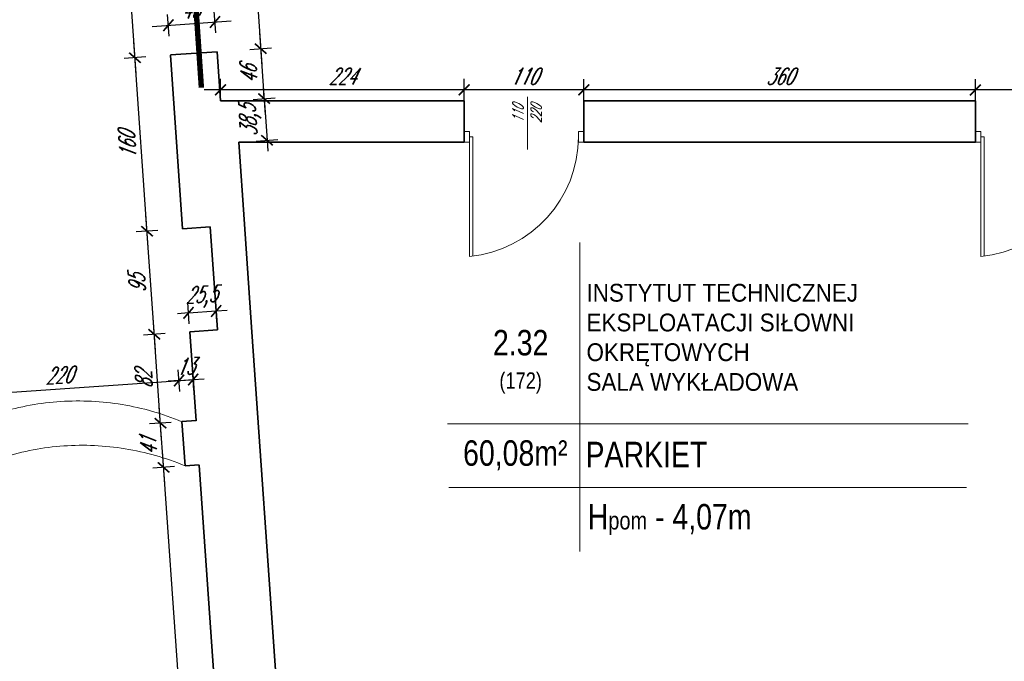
# Model space of a CAD drawing. Header units: millimetres. Extents: x 402 to 79005, y -7782 to 89952.
# Tile 104 of 256: x 22721 to 23627, y 24056 to 24646. Entities that reach past the tile are written whole.
import ezdxf

# ---------------------------------------------------------------- set-up
doc = ezdxf.new("R2010")
doc.units = ezdxf.units.MM
doc.header["$LTSCALE"] = 10
doc.linetypes.add('ACAD_ISO12W100', pattern=[21, 12, -3, 0, -3, 0, -3])
doc.linetypes.add('DASHED', pattern=[19.05, 12.7, -6.35])
doc.layers.get('0').update_dxf_attribs({"lineweight": 0})
doc.layers.get('Defpoints').update_dxf_attribs({"color": 253})
for name, color, linetype, lineweight in [('01 parter - ściany', 253, 'Continuous', 35), ('03_drzwi', 253, 'Continuous', 15), ('04-2_nad', 253, 'DASHED', 5), ('05-01_wymiary', 253, 'Continuous', 5), ('05-03_opis', 253, 'Continuous', 5)]:
    doc.layers.add(name, color=color, linetype=linetype, lineweight=lineweight)
doc.styles.add('ariel', font='ARIAL.TTF', dxfattribs={"width": 0.8})
doc.styles.add('ariel_wym', font='simplex.shx', dxfattribs={"width": 0.65, "oblique": 25})
doc.dimstyles.new('ariel 50 wnętrze', dxfattribs={"dimtxt": 15, "dimasz": 10, "dimexe": 10, "dimexo": 0, "dimgap": 5, "dimtad": 1, "dimdec": 1, "dimrnd": 0.5, "dimtxsty": 'ariel_wym', "dimblk": 'ARCHTICK', "dimcen": 2.5, "dimdle": 15, "dimazin": 0, "dimtfac": 1, "dimtdec": 1, "dimtix": 1, "dimtmove": 0, "dimatfit": 3, "dimldrblk": 'DOT', "dimfxl": 0, "dimarcsym": 0})

# ---------------------------------------------------------------- blocks, each defined once
blk = doc.blocks.new('_ArchTick')
at = {"color": 0, "linetype": 'ByBlock', "const_width": 0.15}
blk.add_lwpolyline([(-0.5, -0.5), (0.5, 0.5)], dxfattribs=at)
blk = doc.blocks.new('*D2386')
at = {"layer": '05-01_wymiary', "color": 0, "lineweight": -2}
for p, q in [((23600.07, 24571.87), (23600.07, 24591.87)), ((23710.07, 24571.87), (23710.07, 24591.87)), ((23725.07, 24581.87), (23585.07, 24581.87))]:
    blk.add_line(p, q, dxfattribs=at)
at = {"layer": 'Defpoints', "color": 0}
for p in [(23600.07, 24581.87), (23600.07, 24571.69), (23710.07, 24571.69)]:
    blk.add_point(p, dxfattribs=at)
at = {"layer": '05-01_wymiary', "color": 0, "lineweight": -2, "xscale": 10, "yscale": 10, "zscale": 10, "rotation": 180}
blk.add_blockref('_ArchTick', (23600.07, 24581.87), dxfattribs=at)
at = {"layer": '05-01_wymiary', "color": 0, "lineweight": -2, "xscale": 10, "yscale": 10, "zscale": 10}
blk.add_blockref('_ArchTick', (23710.07, 24581.87), dxfattribs=at)
at = {"layer": '05-01_wymiary', "color": 0, "insert": (23655.07, 24594.37), "char_height": 15, "attachment_point": 5, "style": 'ariel_wym'}
blk.add_mtext('110', dxfattribs=at)
blk = doc.blocks.new('_Dot')
at = {"color": 0, "linetype": 'ByBlock', "lineweight": -2}
blk.add_line((-0.5, 0), (-1, 0), dxfattribs=at)
at = {"color": 0, "linetype": 'ByBlock', "const_width": 0.5}
blk.add_lwpolyline([(-0.25, 0, 1), (0.25, 0, 1)], format="xyb", close=True, dxfattribs=at)
blk = doc.blocks.new('*D2387')
at = {"layer": '05-01_wymiary', "color": 0, "lineweight": -2}
for p, q in [((23240.07, 24571.87), (23240.07, 24591.87)), ((23600.07, 24571.87), (23600.07, 24591.87)), ((23615.07, 24581.87), (23225.07, 24581.87))]:
    blk.add_line(p, q, dxfattribs=at)
at = {"layer": 'Defpoints', "color": 0}
for p in [(23240.07, 24581.87), (23240.07, 24571.69), (23600.07, 24571.69)]:
    blk.add_point(p, dxfattribs=at)
at = {"layer": '05-01_wymiary', "color": 0, "lineweight": -2, "xscale": 10, "yscale": 10, "zscale": 10, "rotation": 180}
blk.add_blockref('_ArchTick', (23240.07, 24581.87), dxfattribs=at)
at = {"layer": '05-01_wymiary', "color": 0, "lineweight": -2, "xscale": 10, "yscale": 10, "zscale": 10}
blk.add_blockref('_ArchTick', (23600.07, 24581.87), dxfattribs=at)
at = {"layer": '05-01_wymiary', "color": 0, "insert": (23420.07, 24594.37), "char_height": 15, "attachment_point": 5, "style": 'ariel_wym'}
blk.add_mtext('360', dxfattribs=at)
blk = doc.blocks.new('*D2388')
at = {"layer": '05-01_wymiary', "color": 0, "lineweight": -2}
for p, q in [((23130.07, 24571.87), (23130.07, 24591.87)), ((23240.07, 24571.87), (23240.07, 24591.87)), ((23255.07, 24581.87), (23115.07, 24581.87))]:
    blk.add_line(p, q, dxfattribs=at)
at = {"layer": 'Defpoints', "color": 0}
for p in [(23130.07, 24581.87), (23130.07, 24571.69), (23240.07, 24571.69)]:
    blk.add_point(p, dxfattribs=at)
at = {"layer": '05-01_wymiary', "color": 0, "lineweight": -2, "xscale": 10, "yscale": 10, "zscale": 10, "rotation": 180}
blk.add_blockref('_ArchTick', (23130.07, 24581.87), dxfattribs=at)
at = {"layer": '05-01_wymiary', "color": 0, "lineweight": -2, "xscale": 10, "yscale": 10, "zscale": 10}
blk.add_blockref('_ArchTick', (23240.07, 24581.87), dxfattribs=at)
at = {"layer": '05-01_wymiary', "color": 0, "insert": (23185.07, 24594.37), "char_height": 15, "attachment_point": 5, "style": 'ariel_wym'}
blk.add_mtext('110', dxfattribs=at)
blk = doc.blocks.new('*D2389')
at = {"layer": '05-01_wymiary', "color": 0, "lineweight": -2}
for p, q in [((22906.03, 24571.98), (22906.03, 24591.98)), ((23130.07, 24571.98), (23130.07, 24591.98)), ((23145.07, 24581.98), (22891.03, 24581.98))]:
    blk.add_line(p, q, dxfattribs=at)
at = {"layer": 'Defpoints', "color": 0}
for p in [(22906.03, 24581.98), (22906.03, 24571.8), (23130.07, 24571.69)]:
    blk.add_point(p, dxfattribs=at)
at = {"layer": '05-01_wymiary', "color": 0, "lineweight": -2, "xscale": 10, "yscale": 10, "zscale": 10, "rotation": 180}
blk.add_blockref('_ArchTick', (22906.03, 24581.98), dxfattribs=at)
at = {"layer": '05-01_wymiary', "color": 0, "lineweight": -2, "xscale": 10, "yscale": 10, "zscale": 10}
blk.add_blockref('_ArchTick', (23130.07, 24581.98), dxfattribs=at)
at = {"layer": '05-01_wymiary', "color": 0, "insert": (23018.05, 24594.48), "char_height": 15, "attachment_point": 5, "style": 'ariel_wym'}
blk.add_mtext('224', dxfattribs=at)
blk = doc.blocks.new('*D1955')
at = {"layer": '05-01_wymiary', "color": 0, "lineweight": -2}
for p, q in [((22920.39, 23279.96), (22852.58, 24249.6)), ((22863.61, 24235.33), (22843.65, 24233.94)), ((22929.32, 23295.63), (22909.36, 23294.23))]:
    blk.add_line(p, q, dxfattribs=at)
at = {"layer": 'Defpoints', "color": 0}
for p in [(22853.63, 24234.63), (22873.37, 24236.01), (22939.08, 23296.31)]:
    blk.add_point(p, dxfattribs=at)
at = {"layer": '05-01_wymiary', "color": 0, "lineweight": -2, "xscale": 10, "yscale": 10, "zscale": 10}
for p, rotation in [((22853.63, 24234.63), 94.00000000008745), ((22919.34, 23294.93), 274.0000000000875)]:
    blk.add_blockref('_ArchTick', p, dxfattribs=dict(at, rotation=rotation))
at = {"layer": '05-01_wymiary', "color": 0, "insert": (22874.02, 23763.91), "char_height": 15, "attachment_point": 5, "rotation": 94, "style": 'ariel_wym'}
blk.add_mtext('942', dxfattribs=at)
blk = doc.blocks.new('*D1956')
at = {"layer": '05-01_wymiary', "color": 0, "lineweight": -2}
for p, q in [((22854.68, 24219.67), (22849.74, 24290.25)), ((22860.76, 24275.99), (22840.81, 24274.59)), ((22863.61, 24235.33), (22843.65, 24233.94))]:
    blk.add_line(p, q, dxfattribs=at)
at = {"layer": 'Defpoints', "color": 0}
for p in [(22850.79, 24275.29), (22870.53, 24276.67), (22873.37, 24236.01)]:
    blk.add_point(p, dxfattribs=at)
at = {"layer": '05-01_wymiary', "color": 0, "lineweight": -2, "xscale": 10, "yscale": 10, "zscale": 10}
for p, rotation in [((22850.79, 24275.29), 94.00000000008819), ((22853.63, 24234.63), 274.0000000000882)]:
    blk.add_blockref('_ArchTick', p, dxfattribs=dict(at, rotation=rotation))
at = {"layer": '05-01_wymiary', "color": 0, "insert": (22839.74, 24254.09), "char_height": 15, "attachment_point": 5, "rotation": 94, "style": 'ariel_wym'}
blk.add_mtext('41', dxfattribs=at)
blk = doc.blocks.new('*D1957')
at = {"layer": '05-01_wymiary', "color": 0, "lineweight": -2}
for p, q in [((22851.83, 24260.32), (22844.02, 24372.05)), ((22855.04, 24357.79), (22835.09, 24356.39)), ((22860.76, 24275.99), (22840.81, 24274.59))]:
    blk.add_line(p, q, dxfattribs=at)
at = {"layer": 'Defpoints', "color": 0}
for p in [(22845.07, 24357.09), (22877.78, 24359.38), (22870.53, 24276.67)]:
    blk.add_point(p, dxfattribs=at)
at = {"layer": '05-01_wymiary', "color": 0, "lineweight": -2, "xscale": 10, "yscale": 10, "zscale": 10}
for p, rotation in [((22845.07, 24357.09), 94.00000000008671), ((22850.79, 24275.29), 274.0000000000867)]:
    blk.add_blockref('_ArchTick', p, dxfattribs=dict(at, rotation=rotation))
at = {"layer": '05-01_wymiary', "color": 0, "insert": (22835.46, 24315.32), "char_height": 15, "attachment_point": 5, "rotation": 94, "style": 'ariel_wym'}
blk.add_mtext('82', dxfattribs=at)
blk = doc.blocks.new('*D1958')
at = {"layer": '05-01_wymiary', "color": 0, "lineweight": -2}
for p, q in [((22846.11, 24342.13), (22837.39, 24466.82)), ((22848.42, 24452.55), (22828.46, 24451.16)), ((22855.04, 24357.79), (22835.09, 24356.39))]:
    blk.add_line(p, q, dxfattribs=at)
at = {"layer": 'Defpoints', "color": 0}
for p in [(22871.15, 24454.14), (22838.44, 24451.86), (22877.78, 24359.38)]:
    blk.add_point(p, dxfattribs=at)
at = {"layer": '05-01_wymiary', "color": 0, "lineweight": -2, "xscale": 10, "yscale": 10, "zscale": 10}
for p, rotation in [((22838.44, 24451.86), 94.00000000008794), ((22845.07, 24357.09), 274.0000000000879)]:
    blk.add_blockref('_ArchTick', p, dxfattribs=dict(at, rotation=rotation))
at = {"layer": '05-01_wymiary', "color": 0, "insert": (22829.28, 24403.6), "char_height": 15, "attachment_point": 5, "rotation": 94, "style": 'ariel_wym'}
blk.add_mtext('95', dxfattribs=at)
blk = doc.blocks.new('*D1959')
at = {"layer": '05-01_wymiary', "color": 0, "lineweight": -2}
for p, q in [((22839.49, 24436.89), (22826.23, 24626.43)), ((22837.25, 24612.16), (22817.3, 24610.77)), ((22848.42, 24452.55), (22828.46, 24451.16))]:
    blk.add_line(p, q, dxfattribs=at)
at = {"layer": 'Defpoints', "color": 0}
for p in [(22827.28, 24611.47), (22859.99, 24613.75), (22871.15, 24454.14)]:
    blk.add_point(p, dxfattribs=at)
at = {"layer": '05-01_wymiary', "color": 0, "lineweight": -2, "xscale": 10, "yscale": 10, "zscale": 10}
for p, rotation in [((22827.28, 24611.47), 94.00000000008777), ((22838.44, 24451.86), 274.0000000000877)]:
    blk.add_blockref('_ArchTick', p, dxfattribs=dict(at, rotation=rotation))
at = {"layer": '05-01_wymiary', "color": 0, "insert": (22820.39, 24530.79), "char_height": 15, "attachment_point": 5, "rotation": 94, "style": 'ariel_wym'}
blk.add_mtext('160', dxfattribs=at)
blk = doc.blocks.new('*D1960')
at = {"layer": '05-01_wymiary', "color": 0, "lineweight": -2}
for p, q in [((22828.33, 24596.5), (22807.24, 24898.01)), ((22818.26, 24883.75), (22798.31, 24882.35)), ((22837.25, 24612.16), (22817.3, 24610.77))]:
    blk.add_line(p, q, dxfattribs=at)
at = {"layer": 'Defpoints', "color": 0}
for p in [(22808.29, 24883.05), (22841, 24885.34), (22859.99, 24613.75)]:
    blk.add_point(p, dxfattribs=at)
at = {"layer": '05-01_wymiary', "color": 0, "lineweight": -2, "xscale": 10, "yscale": 10, "zscale": 10}
for p, rotation in [((22808.29, 24883.05), 94.00000000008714), ((22827.28, 24611.47), 274.0000000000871)]:
    blk.add_blockref('_ArchTick', p, dxfattribs=dict(at, rotation=rotation))
at = {"layer": '05-01_wymiary', "color": 0, "insert": (22805.31, 24746.39), "char_height": 15, "attachment_point": 5, "rotation": 94, "style": 'ariel_wym'}
blk.add_mtext('272', dxfattribs=at)
blk = doc.blocks.new('*D1967')
at = {"layer": '05-01_wymiary', "color": 0, "lineweight": -2}
for p, q in [((22922.9, 24906.1), (22943.97, 24604.84)), ((22913.97, 24890.44), (22933.92, 24891.84)), ((22932.94, 24619.1), (22952.9, 24620.5))]:
    blk.add_line(p, q, dxfattribs=at)
at = {"layer": 'Defpoints', "color": 0}
for p in [(22883.89, 24888.34), (22916.83, 24617.98), (22942.92, 24619.8)]:
    blk.add_point(p, dxfattribs=at)
at = {"layer": '05-01_wymiary', "color": 0, "lineweight": -2, "xscale": 10, "yscale": 10, "zscale": 10}
for p, rotation in [((22923.95, 24891.14), 94.0000000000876), ((22942.92, 24619.8), 274.0000000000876)]:
    blk.add_blockref('_ArchTick', p, dxfattribs=dict(at, rotation=rotation))
at = {"layer": '05-01_wymiary', "color": 0, "insert": (22920.96, 24754.6), "char_height": 15, "attachment_point": 5, "rotation": 94, "style": 'ariel_wym'}
blk.add_mtext('272', dxfattribs=at)
blk = doc.blocks.new('*D1968')
at = {"layer": '05-01_wymiary', "color": 0, "lineweight": -2}
for p, q in [((22941.87, 24634.76), (22947.18, 24558.88)), ((22932.94, 24619.1), (22952.9, 24620.5)), ((22936.16, 24573.15), (22956.11, 24574.54))]:
    blk.add_line(p, q, dxfattribs=at)
at = {"layer": 'Defpoints', "color": 0}
for p in [(22916.83, 24617.98), (22916.81, 24571.79), (22946.13, 24573.84)]:
    blk.add_point(p, dxfattribs=at)
at = {"layer": '05-01_wymiary', "color": 0, "lineweight": -2, "xscale": 10, "yscale": 10, "zscale": 10}
for p, rotation in [((22942.92, 24619.8), 94.00000000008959), ((22946.13, 24573.84), 274.0000000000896)]:
    blk.add_blockref('_ArchTick', p, dxfattribs=dict(at, rotation=rotation))
at = {"layer": '05-01_wymiary', "color": 0, "insert": (22932.06, 24595.95), "char_height": 15, "attachment_point": 5, "rotation": 94, "style": 'ariel_wym'}
blk.add_mtext('46', dxfattribs=at)
blk = doc.blocks.new('*D1969')
at = {"layer": '05-01_wymiary', "color": 0, "lineweight": -2}
for p, q in [((22946.13, 24573.84), (22945.44, 24583.82)), ((22936.16, 24573.15), (22956.11, 24574.54)), ((22946.13, 24573.84), (22948.81, 24535.51)), ((22938.84, 24534.82), (22958.79, 24536.21)), ((22948.81, 24535.51), (22949.51, 24525.54))]:
    blk.add_line(p, q, dxfattribs=at)
at = {"layer": 'Defpoints', "color": 0}
for p in [(22922.72, 24572.21), (22948.81, 24535.51), (22922.73, 24533.69)]:
    blk.add_point(p, dxfattribs=at)
at = {"layer": '05-01_wymiary', "color": 0, "lineweight": -2, "xscale": 10, "yscale": 10, "zscale": 10}
for p, rotation in [((22946.13, 24573.84), 274.0000000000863), ((22948.81, 24535.51), 94.00000000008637)]:
    blk.add_blockref('_ArchTick', p, dxfattribs=dict(at, rotation=rotation))
at = {"layer": '05-01_wymiary', "color": 0, "insert": (22933.58, 24553.71), "char_height": 15, "attachment_point": 5, "rotation": 94, "style": 'ariel_wym'}
blk.add_mtext('38,5', dxfattribs=at)
blk = doc.blocks.new('*D2005')
at = {"layer": '05-01_wymiary', "color": 0, "lineweight": -2}
for p, q in [((22868.58, 24304.57), (22867.18, 24324.52)), ((22633.45, 24298.15), (22882.84, 24315.59)), ((22649.11, 24289.22), (22647.72, 24309.17))]:
    blk.add_line(p, q, dxfattribs=at)
at = {"layer": 'Defpoints', "color": 0}
for p in [(22867.88, 24314.55), (22870.53, 24276.67), (22651.05, 24261.57)]:
    blk.add_point(p, dxfattribs=at)
at = {"layer": '05-01_wymiary', "color": 0, "lineweight": -2, "xscale": 10, "yscale": 10, "zscale": 10}
for p, rotation in [((22867.88, 24314.55), 3.999999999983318), ((22648.42, 24299.2), 183.9999999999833)]:
    blk.add_blockref('_ArchTick', p, dxfattribs=dict(at, rotation=rotation))
at = {"layer": '05-01_wymiary', "color": 0, "insert": (22757.28, 24319.34), "char_height": 15, "attachment_point": 5, "rotation": 4, "style": 'ariel_wym'}
blk.add_mtext('220', dxfattribs=at)
blk = doc.blocks.new('*D2006')
at = {"layer": '05-01_wymiary', "color": 0, "lineweight": -2}
for p, q in [((22868.58, 24304.57), (22867.18, 24324.52)), ((22881.55, 24305.48), (22880.15, 24325.43)), ((22867.88, 24314.55), (22857.91, 24313.85)), ((22867.88, 24314.55), (22880.85, 24315.45)), ((22880.85, 24315.45), (22890.82, 24316.15))]:
    blk.add_line(p, q, dxfattribs=at)
at = {"layer": 'Defpoints', "color": 0}
for p in [(22880.85, 24315.45), (22870.53, 24276.67), (22883.48, 24277.82)]:
    blk.add_point(p, dxfattribs=at)
at = {"layer": '05-01_wymiary', "color": 0, "lineweight": -2, "xscale": 10, "yscale": 10, "zscale": 10}
for p, rotation in [((22867.88, 24314.55), 3.99999999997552), ((22880.85, 24315.45), 183.9999999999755)]:
    blk.add_blockref('_ArchTick', p, dxfattribs=dict(at, rotation=rotation))
at = {"layer": '05-01_wymiary', "color": 0, "insert": (22873.49, 24327.47), "char_height": 15, "attachment_point": 5, "rotation": 4, "style": 'ariel_wym'}
blk.add_mtext('13', dxfattribs=at)
blk = doc.blocks.new('*D2007')
at = {"layer": '05-01_wymiary', "color": 0, "lineweight": -2}
for p, q in [((22877.26, 24366.73), (22875.87, 24386.68)), ((22902.7, 24368.51), (22901.31, 24388.46)), ((22876.57, 24376.71), (22866.59, 24376.01)), ((22876.57, 24376.71), (22902, 24378.49)), ((22902, 24378.49), (22911.98, 24379.18))]:
    blk.add_line(p, q, dxfattribs=at)
at = {"layer": 'Defpoints', "color": 0}
for p in [(22902, 24378.49), (22877.78, 24359.38), (22903.22, 24361.15)]:
    blk.add_point(p, dxfattribs=at)
at = {"layer": '05-01_wymiary', "color": 0, "lineweight": -2, "xscale": 10, "yscale": 10, "zscale": 10}
for p, rotation in [((22876.57, 24376.71), 3.999999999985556), ((22902, 24378.49), 183.9999999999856)]:
    blk.add_blockref('_ArchTick', p, dxfattribs=dict(at, rotation=rotation))
at = {"layer": '05-01_wymiary', "color": 0, "insert": (22888.31, 24391.49), "char_height": 15, "attachment_point": 5, "rotation": 4, "style": 'ariel_wym'}
blk.add_mtext('25,5', dxfattribs=at)
blk = doc.blocks.new('*D2008')
at = {"layer": '05-01_wymiary', "color": 0, "lineweight": -2}
for p, q in [((22901.65, 24634.39), (22900.26, 24654.34)), ((22843.1, 24640.32), (22915.92, 24645.41)), ((22858.76, 24631.39), (22857.36, 24651.34))]:
    blk.add_line(p, q, dxfattribs=at)
at = {"layer": 'Defpoints', "color": 0}
for p in [(22900.95, 24644.36), (22902.87, 24617), (22859.97, 24614)]:
    blk.add_point(p, dxfattribs=at)
at = {"layer": '05-01_wymiary', "color": 0, "lineweight": -2, "xscale": 10, "yscale": 10, "zscale": 10}
for p, rotation in [((22858.06, 24641.36), 183.999999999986), ((22900.95, 24644.36), 3.999999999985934)]:
    blk.add_blockref('_ArchTick', p, dxfattribs=dict(at, rotation=rotation))
at = {"layer": '05-01_wymiary', "color": 0, "insert": (22878.63, 24655.33), "char_height": 15, "attachment_point": 5, "rotation": 4, "style": 'ariel_wym'}
blk.add_mtext('43', dxfattribs=at)

msp = doc.modelspace()

# ---------------------------------------------------------------- linework, layer by layer
at = {"layer": '01 parter - ściany'}
for p, q in [((22859.97, 24614), (22902.87, 24617)), ((22906.03, 24571.8), (22902.87, 24617)), ((22871.15, 24454.14), (22859.99, 24613.75)), ((23130.07, 24571.69), (22906.03, 24571.8)), ((23130.07, 24571.69), (23130.07, 24533.69)), ((23600.07, 24571.69), (23240.07, 24571.69)), ((23240.07, 24571.69), (23240.07, 24533.69)), ((23600.07, 24571.69), (23600.07, 24533.69)), ((22927.99, 24458.37), (22922.73, 24533.69)), ((23130.07, 24533.69), (22922.73, 24533.69)), ((23600.07, 24533.69), (23240.07, 24533.69)), ((22871.15, 24454.14), (22896.59, 24455.92)), ((22896.59, 24455.92), (22903.22, 24361.15)), ((22934.62, 24363.6), (22927.99, 24458.37)), ((22958.88, 24016.69), (22934.62, 24363.6)), ((22877.78, 24359.38), (22903.22, 24361.15)), ((22883.5, 24277.58), (22877.78, 24359.38)), ((22883.48, 24277.82), (22870.51, 24276.91)), ((22870.51, 24276.91), (22873.37, 24236.01)), ((22873.37, 24236.01), (22886.34, 24236.92)), ((22914.96, 23827.67), (22886.36, 24236.68))]:
    msp.add_line(p, q, dxfattribs=at)
at = {"layer": '03_drzwi'}
for p, q in [((23188.37, 24527.01), (23188.37, 24575.48)), ((23130.07, 24543.69), (23135.07, 24543.69)), ((23135.07, 24543.69), (23135.07, 24533.69)), ((23135.07, 24538.69), (23135.07, 24428.69)), ((23138.07, 24538.69), (23135.07, 24538.69)), ((23138.07, 24538.69), (23138.03, 24429.02)), ((23235.07, 24533.69), (23235.07, 24543.69)), ((23235.07, 24543.69), (23240.07, 24543.69)), ((23600.07, 24543.69), (23605.07, 24543.69)), ((23605.07, 24543.69), (23605.07, 24533.69)), ((23605.07, 24538.69), (23605.07, 24428.69)), ((23608.07, 24538.69), (23605.07, 24538.69)), ((23608.07, 24538.69), (23608.03, 24429.02)), ((23135.07, 24533.69), (23130.07, 24533.69)), ((23240.07, 24533.69), (23235.07, 24533.69)), ((23605.07, 24533.69), (23600.07, 24533.69))]:
    msp.add_line(p, q, dxfattribs=at)
for centre in [(23124.32, 24538.91), (23594.32, 24538.91)]:
    msp.add_arc(centre, 110.75, 275.56969, 359.88293, dxfattribs=at)
at = {"layer": '04-2_nad', "ltscale": 2}
for centre, radius, start, end in [((22775.05, 24047.08), 248.65, 67.41846, 119.93259), ((22778.91, 24010.04), 244.92, 67.31263, 120.68737)]:
    msp.add_arc(centre, radius, start, end, dxfattribs=at)
at = {"layer": '05-03_opis'}
for p, q in [((23236.44, 24441.35), (23236.44, 24157.3)), ((23114.72, 24274.57), (23593.32, 24274.57)), ((23115.79, 24216.21), (23591.97, 24216.21))]:
    msp.add_line(p, q, dxfattribs=at)
at = {"layer": '05-03_opis', "linetype": 'ACAD_ISO12W100', "ltscale": 5, "const_width": 5}
msp.add_lwpolyline([(22865.25, 24927.84), (22888.4, 24583.92)], dxfattribs=at)

# ---------------------------------------------------------------- texts
at = {"layer": '03_drzwi', "insert": (23174.59, 24551.45), "char_height": 10, "width": 46.1752, "attachment_point": 1, "rotation": 90, "style": 'ariel_wym'}
msp.add_mtext('110\\P220', dxfattribs=at)
at = {"layer": '05-03_opis', "style": 'ariel'}
for s, insert, char_height, width, attachment_point in [('\\W0.9;{\\fArial|b0|i0|c238|p34;INSTYTUT TECHNICZNEJ EKSPLOATACJI SIŁOWNI OKRĘTOWYCH\\PSALA WYKŁADOWA}', (23242.54, 24354.15), 16.3964, 249.6463, 4), ('{\\fArial|b0|i0|c238|p34;2.32\\P\\H0.6404x;(172)}', (23181.98, 24331.77), 23.4234, 108.9126, 5), ('{\\fArial|b0|i0|c238|p34;60,08m²}', (23177.04, 24245.66), 23.4234, 108.9126, 5), ('{\\fArial|b0|i0|c238|p34;PARKIET}', (23241.63, 24246.5), 23.4234, 322.789, 4), ('{\\fArial|b0|i0|c238|p34; H\\H0.7x;pom\\H1.429x; - 4,07m}', (23236.44, 24186.75), 23.4234, 322.789, 4)]:
    msp.add_mtext(s, dxfattribs=dict(at, insert=insert, char_height=char_height, width=width, attachment_point=attachment_point))

# ---------------------------------------------------------------- dimensions: what is measured, and where the dimension line sits
at = {"layer": '05-01_wymiary'}
for base, p1, p2, angle, picture, middle in [((22808.2881, 24883.0501), (22859.9898, 24613.7548), (22840.9989, 24885.3375), 94, '*D1960', (22805.314, 24746.3868)), ((22942.92, 24619.8), (22883.89, 24888.34), (22916.83, 24617.98), 94, '*D1967', (22920.96, 24754.6)), ((22946.13, 24573.84), (22916.83, 24617.98), (22916.81, 24571.79), 94, '*D1968', (22932.06, 24595.95)), ((22827.28, 24611.47), (22871.15, 24454.14), (22859.99, 24613.75), 94, '*D1959', (22820.39, 24530.79)), ((22948.81, 24535.51), (22922.72, 24572.21), (22922.73, 24533.69), 94, '*D1969', (22933.58, 24553.71)), ((22838.44, 24451.86), (22877.78, 24359.38), (22871.15, 24454.14), 94, '*D1958', (22829.28, 24403.6)), ((22845.07, 24357.09), (22870.53, 24276.67), (22877.78, 24359.38), 94, '*D1957', (22835.46, 24315.32)), ((22880.85, 24315.45), (22870.53, 24276.67), (22883.48, 24277.82), 4, '*D2006', (22873.49, 24327.47)), ((22867.88, 24314.55), (22651.05, 24261.57), (22870.53, 24276.67), 4, '*D2005', (22757.28, 24319.34)), ((22850.79, 24275.29), (22873.37, 24236.01), (22870.53, 24276.67), 94, '*D1956', (22839.74, 24254.09)), ((22853.63, 24234.63), (22939.08, 23296.31), (22873.37, 24236.01), 94, '*D1955', (22874.02, 23763.91))]:
    dim = msp.add_linear_dim(base=base, p1=p1, p2=p2, angle=angle, dimstyle='ariel 50 wnętrze', override={"dimtmove": 1}, dxfattribs=at)
    dim.commit()
    dim.dimension.update_dxf_attribs({"geometry": picture, "text_midpoint": middle})
for base, p1, p2, picture, middle in [((22900.95, 24644.36), (22859.97, 24614), (22902.87, 24617), '*D2008', (22878.63, 24655.33)), ((22902, 24378.49), (22877.78, 24359.38), (22903.22, 24361.15), '*D2007', (22888.31, 24391.49))]:
    dim = msp.add_linear_dim(base=base, p1=p1, p2=p2, angle=4, dimstyle='ariel 50 wnętrze', dxfattribs=at)
    dim.commit()
    dim.dimension.update_dxf_attribs({"geometry": picture, "text_midpoint": middle})
for base, p1, p2, picture, middle in [((22906.03, 24581.98), (23130.07, 24571.69), (22906.03, 24571.8), '*D2389', (23018.05, 24594.48)), ((23130.07, 24581.87), (23240.07, 24571.69), (23130.07, 24571.69), '*D2388', (23185.07, 24594.37)), ((23240.07, 24581.87), (23600.07, 24571.69), (23240.07, 24571.69), '*D2387', (23420.07, 24594.37)), ((23600.07, 24581.87), (23710.07, 24571.69), (23600.07, 24571.69), '*D2386', (23655.07, 24594.37))]:
    dim = msp.add_linear_dim(base=base, p1=p1, p2=p2, dimstyle='ariel 50 wnętrze', override={"dimtmove": 1}, dxfattribs=at)
    dim.commit()
    dim.dimension.update_dxf_attribs({"geometry": picture, "text_midpoint": middle})

doc.saveas('drawing.dxf')
